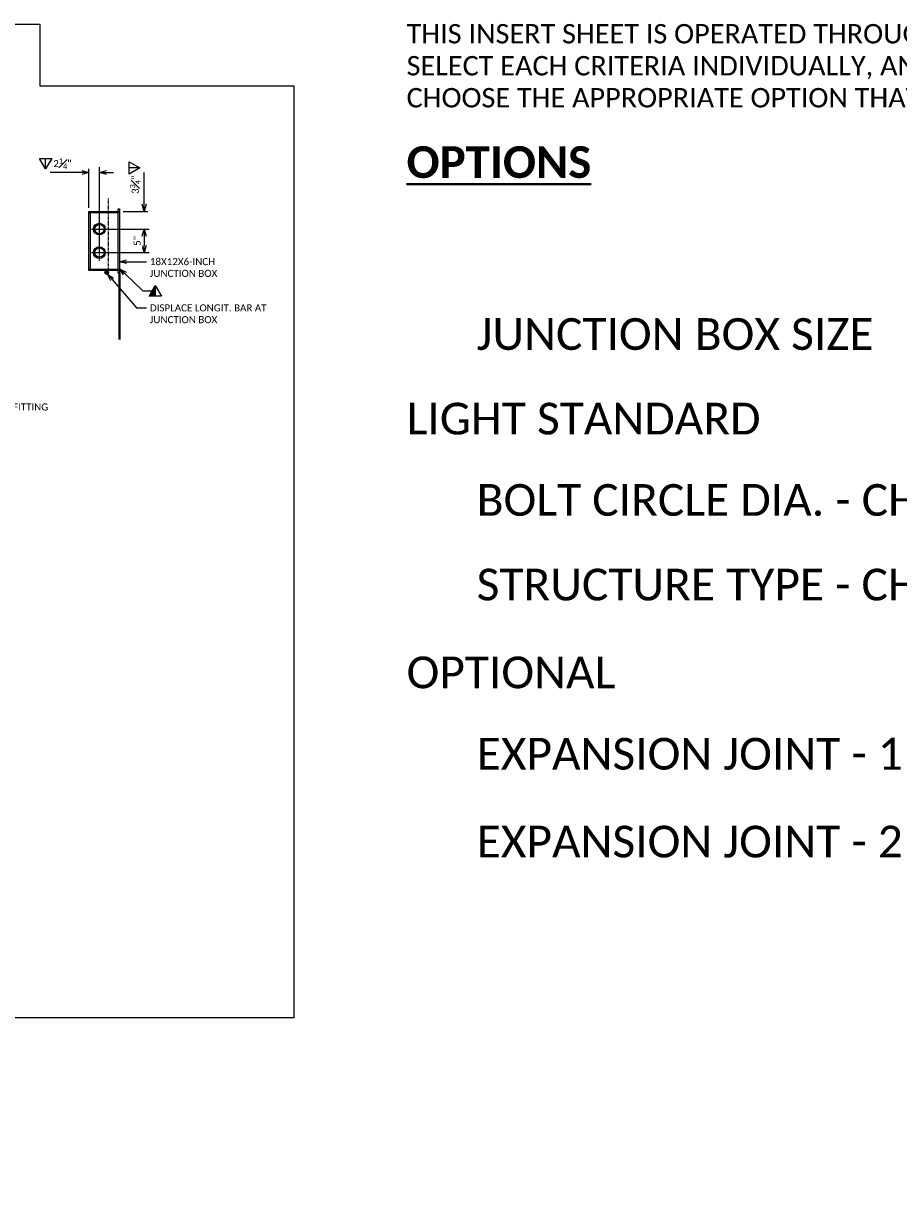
# Model space of a CAD drawing. Extents: x -1659 to -530, y -2368 to -1849.
# Tile 5 of 6: x -1095 to -908, y -2368 to -2116. Entities that reach past the tile are written whole.
import ezdxf
from ezdxf import colors
from ezdxf.entities.mleader import LeaderData, LeaderLine
from ezdxf.math import Vec2, Vec3

# ---------------------------------------------------------------- set-up
doc = ezdxf.new("R2010")
doc.units = 0
doc.header["$MEASUREMENT"] = 0
doc.linetypes.add('Wisdot2', pattern=[0.125, 0.0625, -0.0625])
doc.linetypes.add('Wisdot4', pattern=[0.28125, 0.125, -0.0625, 0.03125, -0.0625])
for name, color, linetype, lineweight in [('B_ANNO_DIM', 7, 'Continuous', 18), ('B_ANNO_SYMB', 7, 'Continuous', 18), ('B_ANNO_TEXT', 7, 'Continuous', 18), ('B_ANNO_TEXT_TITLE', 7, 'Continuous', 40), ('B_CNTR', 1, 'Wisdot4', 18), ('B_CONC_PPT', 12, 'Continuous', 40), ('B_DETAIL', 7, 'Continuous', 18), ('B_DETAIL_HIDDEN', 7, 'Wisdot2', 25), ('B_REBAR', 5, 'Continuous', 25)]:
    doc.layers.add(name, color=color, linetype=linetype, lineweight=lineweight)
doc.layers.add('B_ANNO_NOPLOT', color=47, linetype='Continuous', lineweight=18, plot=False)
doc.styles.add('Annotative', font='calibri.ttf', dxfattribs={"height": 0.0625})
doc.styles.get("Standard").update_dxf_attribs({"font": 'calibri.ttf'})
doc.styles.add('Title', font='calibrib.ttf', dxfattribs={"height": 0.125})
doc.dimstyles.new('Annotative', dxfattribs={"dimscale": 0, "dimtxt": 0.0625, "dimasz": 0.0625, "dimexe": 0.03125, "dimexo": 0.03125, "dimgap": 0.03125, "dimtad": 1, "dimdec": 3, "dimzin": 3, "dimdsep": 46, "dimlunit": 4, "dimtxsty": 'Standard', "dimblk": 'OPEN30', "dimcen": 0.03125, "dimaunit": 1, "dimadec": 0, "dimazin": 3, "dimtfac": 0.75, "dimtdec": 3, "dimtofl": 0, "dimtmove": 0, "dimatfit": 3, "dimldrblk": 'OPEN30', "dimfxl": 1, "dimtfill": 1, "dimfrac": 1, "dimtolj": 1, "dimtzin": 0, "dimarcsym": 0})

# ---------------------------------------------------------------- blocks, each defined once
blk = doc.blocks.new('INS_PPTAELEC_BASE')
at = {"layer": 'B_ANNO_NOPLOT', "flags": 128}
blk.add_lwpolyline([(0, 0), (0, 252), (323.9277, 252), (323.9277, 238.8552), (378, 238.8552), (378, 40.4996), (316.5708, 40.4996), (316.5708, 0)], close=True, dxfattribs=at)
at = {"layer": 'B_ANNO_TEXT', "color": 7, "linetype": 'Continuous', "lineweight": 18, "insert": (402, 252), "char_height": 4.5, "width": 217.527131, "attachment_point": 1, "line_spacing_factor": 0.990002, "style": 'Annotative'}
blk.add_mtext('{\\H0.91667x;\\C256;THIS INSERT SHEET IS OPERATED THROUGH THE USE OF DROP-DOWN MENUS. SELECT EACH CRITERIA INDIVIDUALLY, AND USING THE DROP-DOWN TRIANGLE, CHOOSE THE APPROPRIATE OPTION THAT FITS THE NEEDS OF YOUR PLAN SHEET.}', dxfattribs=at)
at = {"layer": 'B_ANNO_TEXT', "insert": (402, 114), "char_height": 6.75, "width": 95.170864, "attachment_point": 4, "line_spacing_factor": 0.8, "style": 'Annotative'}
blk.add_mtext('OPTIONAL', dxfattribs=at)
at = {"layer": 'B_ANNO_TEXT_TITLE', "color": 7, "linetype": 'Continuous', "lineweight": 40, "insert": (402, 226), "char_height": 6.750027, "attachment_point": 1, "line_spacing_factor": 0.8, "style": 'Title'}
blk.add_mtext('{\\LOPTIONS}', dxfattribs=at)
blk = doc.blocks.new('*U581')
at = {"layer": 'B_ANNO_TEXT', "insert": (402, 168), "char_height": 6.75, "width": 106.1605, "attachment_point": 4, "line_spacing_factor": 0.8, "style": 'Annotative'}
blk.add_mtext('LIGHT STANDARD', dxfattribs=at)
blk = doc.blocks.new('_Open30')
at = {"color": 0, "linetype": 'ByBlock', "lineweight": -2}
for p, q in [((-1, 0.27), (0, 0)), ((0, 0), (-1, -0.27)), ((0, 0), (-1, 0))]:
    blk.add_line(p, q, dxfattribs=at)
blk = doc.blocks.new('*D249')
at = {"layer": 'B_ANNO_DIM', "color": 0, "lineweight": -2, "transparency": 16777216}
for p, q in [((332.84, 220.42), (326.11, 220.42)), ((334.34, 212.89), (334.34, 221.17)), ((338.09, 220.42), (339.59, 220.42))]:
    blk.add_line(p, q, dxfattribs=at)
at = {"layer": 'Defpoints', "color": 0, "transparency": 16777216}
for p in [(334.34, 220.42), (336.59, 220.42), (334.34, 212.14)]:
    blk.add_point(p, dxfattribs=at)
at = {"layer": 'B_ANNO_DIM', "color": 0, "lineweight": -2, "transparency": 16777216, "xscale": 1.5, "yscale": 1.5, "zscale": 1.5}
blk.add_blockref('_Open30', (334.34, 220.42), dxfattribs=at)
at = {"layer": 'B_ANNO_DIM', "color": 0, "lineweight": -2, "transparency": 16777216, "xscale": 1.5, "yscale": 1.5, "zscale": 1.5, "rotation": 180}
blk.add_blockref('_Open30', (336.59, 220.42), dxfattribs=at)
at = {"layer": 'B_ANNO_DIM', "color": 0, "transparency": 16777216, "insert": (328.72, 222.3), "char_height": 1.5, "attachment_point": 5, "bg_fill": 3, "box_fill_scale": 1.25, "bg_fill_color": 256, "bg_fill_true_color": 13158600, "bg_fill_transparency": 0}
blk.add_mtext('\\A1;2{\\H0.75x;\\S1#4;}"', dxfattribs=at)
blk = doc.blocks.new('triangle half solid')
at = {"layer": 'B_ANNO_SYMB'}
blk.add_hatch(color=256, dxfattribs=at).paths.add_polyline_path([(-2.44, 0.38), (-2.44, -1.88), (-3.74, -1.88)])
at = {"layer": 'B_ANNO_SYMB', "flags": 128}
for points in [[(-3.74, -1.88), (-2.44, 0.38), (-1.14, -1.88), (-3.74, -1.88)], [(-2.44, 0.38), (-2.44, -1.88), (-3.74, -1.88), (-2.44, 0.38)]]:
    blk.add_lwpolyline(points, dxfattribs=at)
blk = doc.blocks.new('triangle upside down')
at = {"layer": 'B_ANNO_SYMB'}
blk.add_line((0, -1.13), (0, 1.12), dxfattribs=at)
at = {"layer": 'B_ANNO_SYMB', "flags": 128}
blk.add_lwpolyline([(1.3, 1.12), (0, -1.13), (-1.3, 1.12), (1.3, 1.12)], dxfattribs=at)
blk = doc.blocks.new('*D250')
at = {"layer": 'B_ANNO_DIM', "color": 0, "lineweight": -2, "transparency": 16777216}
blk.add_line((346.14, 206.86), (346.14, 204.86), dxfattribs=at)
at = {"layer": 'B_ANNO_DIM', "color": 0, "lineweight": -2, "transparency": 16777216, "xscale": 1.5, "yscale": 1.5, "zscale": 1.5}
for p, rotation in [((346.14, 208.36), 90), ((346.14, 203.36), 270)]:
    blk.add_blockref('_Open30', p, dxfattribs=dict(at, rotation=rotation))
at = {"layer": 'B_ANNO_DIM', "color": 0, "transparency": 16777216, "insert": (344.63, 205.86), "char_height": 1.5, "attachment_point": 5, "rotation": 90, "bg_fill": 3, "box_fill_scale": 1.25, "bg_fill_color": 256, "bg_fill_true_color": 13158600, "bg_fill_transparency": 0}
blk.add_mtext('\\A1;5"', dxfattribs=at)
at = {"layer": 'Defpoints', "color": 0, "transparency": 16777216}
for p in [(346.14, 208.36), (346.14, 203.36), (346.14, 203.36)]:
    blk.add_point(p, dxfattribs=at)
blk = doc.blocks.new('*D251')
at = {"layer": 'B_ANNO_DIM', "color": 0, "lineweight": -2, "transparency": 16777216}
for p, q in [((346.14, 213.64), (346.14, 220.43)), ((341.65, 212.14), (346.89, 212.14)), ((346.14, 206.86), (346.14, 205.36))]:
    blk.add_line(p, q, dxfattribs=at)
at = {"layer": 'Defpoints', "color": 0, "transparency": 16777216}
for p in [(340.9, 212.14), (346.14, 212.14), (346.14, 208.36)]:
    blk.add_point(p, dxfattribs=at)
at = {"layer": 'B_ANNO_DIM', "color": 0, "lineweight": -2, "transparency": 16777216, "xscale": 1.5, "yscale": 1.5, "zscale": 1.5}
for p, rotation in [((346.14, 212.14), 270), ((346.14, 208.36), 90)]:
    blk.add_blockref('_Open30', p, dxfattribs=dict(at, rotation=rotation))
at = {"layer": 'B_ANNO_DIM', "color": 0, "transparency": 16777216, "insert": (344.23, 217.79), "char_height": 1.5, "attachment_point": 5, "rotation": 90, "bg_fill": 3, "box_fill_scale": 1.25, "bg_fill_color": 256, "bg_fill_true_color": 13158600, "bg_fill_transparency": 0}
blk.add_mtext('\\A1;3{\\H0.75x;\\S3#4;}"', dxfattribs=at)
blk = doc.blocks.new('*U139')
at = {"layer": 'B_ANNO_TEXT', "insert": (416.92, 150), "char_height": 6.75, "width": 231.7552, "attachment_point": 4, "line_spacing_factor": 0.8, "style": 'Annotative'}
blk.add_mtext("BOLT CIRCLE DIA. - CHOOSE ONE (REQ'D)", dxfattribs=at)
blk = doc.blocks.new('*U666')
at = {"layer": 'B_ANNO_TEXT', "insert": (416.92, 132), "char_height": 6.75, "width": 231.7552, "attachment_point": 4, "line_spacing_factor": 0.8, "style": 'Annotative'}
blk.add_mtext("STRUCTURE TYPE - CHOOSE ONE (REQ'D)", dxfattribs=at)
blk = doc.blocks.new('*U248')
at = {"layer": 'B_REBAR'}
h = blk.add_hatch(color=256, dxfattribs=at)
edge = h.paths.add_edge_path()
edge.add_arc((338.1519, 199.1046), 0.3753, 0, 360)
at = {"layer": 'B_ANNO_NOPLOT', "flags": 128}
blk.add_lwpolyline([(0, 0), (0, 252), (323.9277, 252), (323.9277, 238.8552), (378, 238.8552), (378, 40.4996), (316.5708, 40.4996), (316.5708, 0)], close=True, dxfattribs=at)
at = {"layer": 'B_CNTR'}
for p, q in [((336.5879, 201.6378), (336.5879, 221.5675)), ((334.9362, 208.3599), (347.1912, 208.3599))]:
    blk.add_line(p, q, dxfattribs=at)
at = {"layer": 'B_CONC_PPT', "lineweight": 40, "flags": 128}
blk.add_lwpolyline([(340.9022, 184.8919), (340.9022, 199.0189)], dxfattribs=at)
at = {"layer": 'B_DETAIL', "flags": 128}
for points in [[(334.3382, 212.1419), (340.6192, 212.1419), (340.6192, 211.8589), (334.3382, 211.8589), (334.3382, 212.1419)], [(334.3382, 211.8589), (334.6192, 211.8589), (334.6192, 199.8589), (334.3382, 199.8589), (334.3382, 211.8589)], [(340.6192, 212.6989), (340.9022, 212.6989), (340.9022, 199.0189), (340.6192, 199.0189), (340.6192, 212.6989)], [(340.6192, 199.5789), (334.3382, 199.5789), (334.3382, 199.8589), (340.6192, 199.8589), (340.6192, 199.5789)]]:
    blk.add_lwpolyline(points, dxfattribs=at)
at = {"layer": 'B_DETAIL'}
for centre, radius in [((336.5879, 208.3599), 1.25), ((336.5879, 208.3599), 1), ((336.5879, 203.3599), 1.25), ((336.5879, 203.3599), 1)]:
    blk.add_circle(centre, radius, dxfattribs=at)
at = {"layer": 'B_DETAIL_HIDDEN', "flags": 128}
blk.add_lwpolyline([(338.5272, 199.5789), (338.5272, 214.8919)], dxfattribs=at)
at = {"layer": 'B_REBAR'}
blk.add_circle((338.1519, 199.1046), 0.3753, dxfattribs=at)
at = {"color": 7, "linetype": 'Continuous', "lineweight": 18}
blk.add_blockref('triangle half solid', (350.9317, 195.996), dxfattribs=at)
at = {"layer": 'B_ANNO_TEXT', "insert": (416.9241, 186), "char_height": 6.75, "width": 106.160455, "attachment_point": 4, "line_spacing_factor": 0.8, "style": 'Annotative'}
blk.add_mtext('JUNCTION BOX SIZE', dxfattribs=at)
at = {"layer": 'B_ANNO_DIM'}
ml = blk.add_multileader_mtext('Standard', dxfattribs=at)
ml.set_content('', color=256)
ml.set_leader_properties()
ml.set_arrow_properties(name='OPEN30')
ml.build(insert=Vec2(0, 0))
ml.multileader.update_dxf_attribs({"text_right_attachment_type": 3, "dogleg_length": 0.0625, "arrow_head_size": 1.5, "scale": 24})
ctx = ml.context
ctx.base_point, ctx.scale, ctx.char_height, ctx.arrow_head_size, ctx.landing_gap_size, ctx.plane_origin = Vec3(347.8422, 195.246), 24, 1.5, 1.5, 0.75, Vec3(340.9022, 199.9401)
ctx.right_attachment = 3
notes = []
notes.append((ctx, [(0, (1, 1, 0), (346.3422, 195.246), (1, 0), 1.5, [(0, [(340.9022, 199.9401), (345.8435, 195.246), (345.8435, 195.246)], 0, [])])]))
ctx.mtext.insert, ctx.mtext.flow_direction = Vec3(348.5922, 195.996), 5
ml = blk.add_multileader_mtext('Standard', dxfattribs=at)
ml.set_content('DISPLACE LONGIT. BAR AT\\PJUNCTION BOX', color=256)
ml.set_leader_properties()
ml.set_arrow_properties(name='OPEN30')
ml.build(insert=Vec2(0, 0))
ml.multileader.update_dxf_attribs({"text_right_attachment_type": 3, "dogleg_length": 0.0625, "arrow_head_size": 1.5, "scale": 24})
ctx = ml.context
ctx.base_point, ctx.scale, ctx.char_height, ctx.arrow_head_size, ctx.landing_gap_size, ctx.plane_origin = Vec3(346.5997, 191.588), 24, 1.5, 1.5, 0.75, Vec3(333.1939, 164.4642)
ctx.right_attachment = 3
notes.append((ctx, [(0, (1, 1, 0), (345.0997, 191.588), (1, 0), 1.5, [(0, [(338.3473, 198.7842), (344.4747, 191.588), (344.7812, 191.588)], 0, [])])]))
ctx.mtext.insert, ctx.mtext.flow_direction = Vec3(347.3497, 192.349), 5
for ctx, leaders in notes:
    for number, flags, end, landing, length, lines in leaders:
        leader = LeaderData()
        leader.index, (leader.has_last_leader_line, leader.has_dogleg_vector, leader.attachment_direction) = number, flags
        leader.last_leader_point, leader.dogleg_vector, leader.dogleg_length = Vec3(end), Vec3(landing), length
        for number, points, colour, breaks in lines:
            line = LeaderLine()
            line.index, line.vertices, line.color, line.breaks = number, Vec3.list(points), colors.encode_raw_color(colour), breaks
            leader.lines.append(line)
        ctx.leaders.append(leader)
dim = blk.add_linear_dim(base=(334.3382, 220.4246), p1=(336.5879, 220.4246), p2=(334.3382, 212.1419), dimstyle='Annotative', dxfattribs=at)
dim.commit()
dim.dimension.update_dxf_attribs({"geometry": '*D249', "text_midpoint": (328.724, 222.3035)})
dim = blk.add_linear_dim(base=(346.1373, 203.3599), p1=(346.1373, 208.3599), p2=(346.1373, 203.3599), angle=90, dimstyle='Annotative', dxfattribs=at)
dim.commit()
dim.dimension.update_dxf_attribs({"geometry": '*D250', "text_midpoint": (344.6264, 205.8599)})
at = {"layer": 'B_CNTR'}
blk.add_line((334.9362, 203.3599), (347.1912, 203.3599), dxfattribs=at)
at = {"color": 7, "linetype": 'Continuous', "lineweight": 18}
blk.add_blockref('triangle upside down', (325.138, 222.2986), dxfattribs=at)
at = {"layer": 'B_ANNO_DIM'}
dim = blk.add_linear_dim(base=(346.1373, 212.1419), p1=(346.1373, 208.3599), p2=(340.9022, 212.1419), angle=90, dimstyle='Annotative', dxfattribs=at)
dim.commit()
dim.dimension.update_dxf_attribs({"geometry": '*D251', "text_midpoint": (344.2349, 217.7875)})
ml = blk.add_multileader_mtext('Standard', dxfattribs=at)
ml.set_content('18X12X6-INCH\\PJUNCTION BOX', color=256)
ml.set_leader_properties()
ml.set_arrow_properties(name='OPEN30')
ml.build(insert=Vec2(0, 0))
ml.multileader.update_dxf_attribs({"text_right_attachment_type": 3, "dogleg_length": 0.0625, "arrow_head_size": 1.5, "scale": 24})
ctx = ml.context
ctx.base_point, ctx.scale, ctx.char_height, ctx.arrow_head_size, ctx.landing_gap_size, ctx.plane_origin = Vec3(346.5997, 201.4336), 24, 1.5, 1.5, 0.75, Vec3(333.1939, 174.3097)
ctx.right_attachment = 3
notes = []
notes.append((ctx, [(0, (1, 1, 0), (345.0997, 201.4336), (1, 0), 1.5, [(0, [(340.9022, 201.4336), (344.4747, 201.4336), (344.7812, 201.4336)], 0, [])])]))
ctx.mtext.insert, ctx.mtext.flow_direction = Vec3(347.3497, 202.1945), 5
for ctx, leaders in notes:
    for number, flags, end, landing, length, lines in leaders:
        leader = LeaderData()
        leader.index, (leader.has_last_leader_line, leader.has_dogleg_vector, leader.attachment_direction) = number, flags
        leader.last_leader_point, leader.dogleg_vector, leader.dogleg_length = Vec3(end), Vec3(landing), length
        for number, points, colour, breaks in lines:
            line = LeaderLine()
            line.index, line.vertices, line.color, line.breaks = number, Vec3.list(points), colors.encode_raw_color(colour), breaks
            leader.lines.append(line)
        ctx.leaders.append(leader)
at = {"color": 7, "linetype": 'Continuous', "lineweight": 18, "rotation": 90}
blk.add_blockref('triangle upside down', (344.0529, 221.3831), dxfattribs=at)
blk = doc.blocks.new('*U233')
at = {"layer": 'B_ANNO_NOPLOT', "flags": 128}
blk.add_lwpolyline([(0, 0), (0, 252), (323.9277, 252), (323.9277, 238.8552), (378, 238.8552), (378, 40.4996), (316.5708, 40.4996), (316.5708, 0)], close=True, dxfattribs=at)
at = {"layer": 'B_ANNO_TEXT', "insert": (416.9241, 96), "char_height": 6.75, "width": 481.724083, "attachment_point": 4, "line_spacing_factor": 0.8, "style": 'Annotative'}
blk.add_mtext('EXPANSION JOINT - 1 CONDUIT (ONLY APPLICABLE WITH 18X6X6 JUNCTION BOX WITHOUT LIGHT STANDARD)', dxfattribs=at)
at = {"layer": 'B_ANNO_DIM'}
ml = blk.add_multileader_mtext('Standard', dxfattribs=at)
ml.set_content('DEFLECTION/EXPANSION FITTING\\PAS SHOWN ON "CONDUIT\\PDETAILS" SHEET', color=256)
ml.set_leader_properties()
ml.set_arrow_properties(name='OPEN30')
ml.build(insert=Vec2(0, 0))
ml.multileader.update_dxf_attribs({"text_right_attachment_type": 3, "dogleg_length": 0.0625, "arrow_head_size": 1.5, "scale": 24})
ctx = ml.context
ctx.base_point, ctx.scale, ctx.char_height, ctx.arrow_head_size, ctx.landing_gap_size, ctx.plane_origin = Vec3(293.0463, 170.5112), 24, 1.5, 1.5, 0.75, Vec3(289.0281, 199.6606)
ctx.right_attachment = 3
notes = []
notes.append((ctx, [(0, (1, 1, 0), (291.5463, 170.5112), (1, 0), 1.5, [(2, [(291.1997, 170.5112), (288.6392, 189.9242), (291.1997, 170.5112)], 0, [])])]))
ctx.mtext.insert, ctx.mtext.flow_direction = Vec3(293.7963, 171.2722), 5
for ctx, leaders in notes:
    for number, flags, end, landing, length, lines in leaders:
        leader = LeaderData()
        leader.index, (leader.has_last_leader_line, leader.has_dogleg_vector, leader.attachment_direction) = number, flags
        leader.last_leader_point, leader.dogleg_vector, leader.dogleg_length = Vec3(end), Vec3(landing), length
        for number, points, colour, breaks in lines:
            line = LeaderLine()
            line.index, line.vertices, line.color, line.breaks = number, Vec3.list(points), colors.encode_raw_color(colour), breaks
            leader.lines.append(line)
        ctx.leaders.append(leader)
blk = doc.blocks.new('*U231')
at = {"layer": 'B_ANNO_NOPLOT', "flags": 128}
blk.add_lwpolyline([(0, 0), (0, 252), (323.9277, 252), (323.9277, 238.8552), (378, 238.8552), (378, 40.4996), (316.5708, 40.4996), (316.5708, 0)], close=True, dxfattribs=at)
at = {"layer": 'B_ANNO_TEXT', "insert": (416.9241, 78), "char_height": 6.75, "width": 231.755231, "attachment_point": 4, "line_spacing_factor": 0.8, "style": 'Annotative'}
blk.add_mtext('EXPANSION JOINT - 2 CONDUITS', dxfattribs=at)
at = {"layer": 'B_ANNO_DIM'}
ml = blk.add_multileader_mtext('Standard', dxfattribs=at)
ml.set_content('DEFLECTION/EXPANSION FITTING\\PAS SHOWN ON "CONDUIT\\PDETAILS" SHEET', color=256)
ml.set_leader_properties()
ml.set_arrow_properties(name='OPEN30')
ml.build(insert=Vec2(0, 0))
ml.multileader.update_dxf_attribs({"text_right_attachment_type": 3, "dogleg_length": 0.0625, "arrow_head_size": 1.5, "scale": 24})
ctx = ml.context
ctx.base_point, ctx.scale, ctx.char_height, ctx.arrow_head_size, ctx.landing_gap_size, ctx.plane_origin = Vec3(293.0463, 170.5112), 24, 1.5, 1.5, 0.75, Vec3(289.0281, 199.6606)
ctx.right_attachment = 3
notes = []
notes.append((ctx, [(0, (1, 1, 0), (291.5463, 170.5112), (1, 0), 1.5, [(0, [(291.1997, 170.5112), (289.1292, 189.9242), (291.1997, 170.5112), (288.2493, 198.1742), (291.1997, 170.5112)], 0, [])])]))
ctx.mtext.insert, ctx.mtext.flow_direction = Vec3(293.7963, 171.2722), 5
for ctx, leaders in notes:
    for number, flags, end, landing, length, lines in leaders:
        leader = LeaderData()
        leader.index, (leader.has_last_leader_line, leader.has_dogleg_vector, leader.attachment_direction) = number, flags
        leader.last_leader_point, leader.dogleg_vector, leader.dogleg_length = Vec3(end), Vec3(landing), length
        for number, points, colour, breaks in lines:
            line = LeaderLine()
            line.index, line.vertices, line.color, line.breaks = number, Vec3.list(points), colors.encode_raw_color(colour), breaks
            leader.lines.append(line)
        ctx.leaders.append(leader)

msp = doc.modelspace()

# ---------------------------------------------------------------- block references
msp.add_blockref('INS_PPTAELEC_BASE', (-1415, -2367.75))

# ---------------------------------------------------------------- next in the draw order: block references
msp.add_blockref('*U581', (-1415, -2367.75))

# ---------------------------------------------------------------- next in the draw order: block references
msp.add_blockref('*U248', (-1415, -2367.75))

# ---------------------------------------------------------------- next in the draw order: block references
for name in ['*U139', '*U666']:
    msp.add_blockref(name, (-1415, -2367.75))

# ---------------------------------------------------------------- next in the draw order: block references
msp.add_blockref('*U233', (-1415, -2367.75))

# ---------------------------------------------------------------- next in the draw order: block references
msp.add_blockref('*U231', (-1415, -2367.75))

doc.saveas('drawing.dxf')
